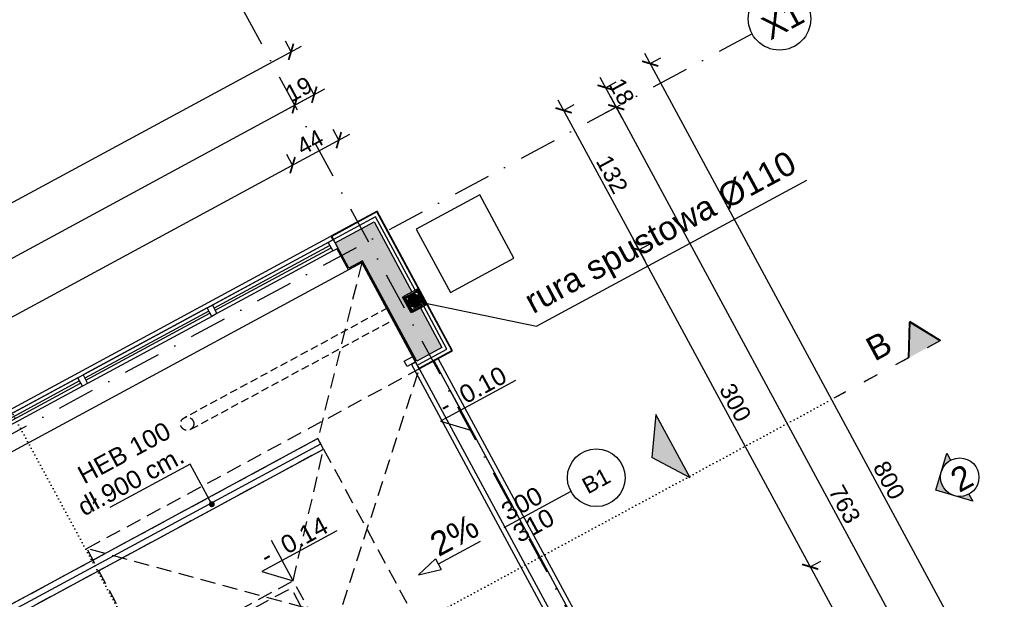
# Model space of a CAD drawing. Header units: millimetres. Extents: x -667476 to -405070, y -32043 to 330643.
# Tile 23 of 55: x -481955 to -473749, y 53479 to 58307. Entities that reach past the tile are written whole.
import ezdxf
from ezdxf.enums import TextEntityAlignment as Align

# ---------------------------------------------------------------- set-up
doc = ezdxf.new("R2010")
doc.units = ezdxf.units.MM
doc.header["$LTSCALE"] = 10
for name, pattern in [('ACAD_ISO03W100', [30, 12, -18]), ('B0301', [25, 12.5, -6.25, 0, -6.25]), ('DASHDOT', [25.4, 12.7, -6.35, 0, -6.35]), ('DASHED', [19.05, 12.7, -6.35]), ('DOT2', [3.175, 0, -3.175])]:
    doc.linetypes.add(name, pattern=pattern)
for name, color, linetype in [('01-konstukcja', 7, 'Continuous'), ('01-warstwy scian', 252, 'Continuous'), ('02 - drzwi', 252, 'Continuous'), ('02-drzwi', 252, 'Continuous'), ('02-element ponizej', 250, 'Continuous'), ('02-element powyzej', 250, 'DASHED'), ('02-elementy wyposazenia', 250, 'Continuous'), ('02-elementy wyposazenia myjnia - podloga', 250, 'Continuous'), ('04 - hatch sciany', 250, 'Continuous'), ('05 - grafika', 251, 'Continuous'), ('05 - osie', 1, 'DASHDOT'), ('05 - przekroj', 3, 'Continuous'), ('05 - tekst', 1, 'Continuous'), ('05 - tekst 01', 1, 'Continuous'), ('05-grafika', 251, 'Continuous'), ('05-osie', 1, 'DASHDOT'), ('05-przekroj', 3, 'Continuous'), ('05-tekst', 1, 'Continuous'), ('05-wymiary', 3, 'Continuous'), ('05-wymiary PB', 3, 'Continuous'), ('okna', 7, 'Continuous')]:
    doc.layers.add(name, color=color, linetype=linetype)
doc.layers.add('05-powierzchnia', color=4, linetype='Continuous', plot=False)
doc.styles.add('1-100', font='arial.ttf', dxfattribs={"height": 200})
doc.styles.add('1-50', font='arial.ttf', dxfattribs={"height": 100})
doc.styles.get("Standard").update_dxf_attribs({"font": 'arial.ttf'})
doc.linetypes.add('BATTING', pattern='A,0.0001,-0.1,[134,ltypeshp.shx,S=0.1,R=0,X=-0.1,Y=0],-0.2,[134,ltypeshp.shx,S=0.1,R=180,X=0.1,Y=0],-0.1', length=0.4001)
doc.dimstyles.new('1-100', dxfattribs={"dimtxt": 140, "dimasz": 100, "dimexe": 100, "dimexo": 300, "dimgap": 30, "dimtad": 1, "dimdec": 0, "dimlfac": 0.1, "dimtxsty": 'Standard', "dimblk": 'ARCHTICK', "dimcen": 0.09, "dimdle": 100, "dimclre": 252, "dimadec": 0, "dimazin": 0, "dimtfac": 1, "dimtdec": 0, "dimtmove": 0, "dimatfit": 3, "dimfxl": 1, "dimfxlon": 1, "dimarcsym": 0})
doc.dimstyles.new('1-50', dxfattribs={"dimtxt": 100, "dimasz": 50, "dimexe": 100, "dimexo": 75, "dimgap": 30, "dimtad": 1, "dimdec": 0, "dimlfac": 0.1, "dimtxsty": 'Standard', "dimblk": 'ARCHTICK', "dimcen": 250, "dimdle": 30, "dimclre": 252, "dimadec": 0, "dimazin": 0, "dimtfac": 1, "dimtdec": 0, "dimtmove": 0, "dimatfit": 3, "dimfxl": 50, "dimfxlon": 1, "dimarcsym": 0})

# ---------------------------------------------------------------- blocks, each defined once
blk = doc.blocks.new('ozn osi')
at = {"layer": '05-grafika'}
blk.add_circle((0, 160.3), 130, dxfattribs=at)
at = {"layer": '05-osie', "style": '1-50', "flags": 12}
blk.add_attdef('NUMER_OSI', (-60, 203.5), '', height=100, rotation=270, dxfattribs=at)
blk = doc.blocks.new('Symbol wejścia 13_14_2', base_point=(75613.53, 1551.62))
at = {"layer": '05 - grafika', "linetype": 'Continuous'}
blk.add_hatch(color=256, dxfattribs=at).paths.add_polyline_path([(75613.53, 1551.62), (75673.53, 1551.62), (75643.53, 1531.62)], flags=0)
at = {"layer": '05 - grafika'}
for p, q in [((75613.53, 1551.62), (75673.53, 1551.62)), ((75613.53, 1551.62), (75643.53, 1531.62)), ((75673.53, 1551.62), (75643.53, 1531.62))]:
    blk.add_line(p, q, dxfattribs=at)
blk = doc.blocks.new('Belka HEB 13_2')
at = {"layer": '02-elementy wyposazenia myjnia - podloga'}
for p, q in [((450, 5), (0, 5)), ((0, 5), (0, 0)), ((0, 0), (900, 0)), ((0, 0), (0, -5)), ((900, 5), (450, 5)), ((900, 0), (900, 5)), ((900, -5), (900, 0)), ((0, -5), (450, -5)), ((450, -5), (900, -5))]:
    blk.add_line(p, q, dxfattribs=at)
blk = doc.blocks.new('drzwi opis')
at = {"layer": '05-grafika'}
blk.add_lwpolyline([(423.9, 0), (0, 0)], dxfattribs=at)
blk.add_circle((584.2, 0), 160.3, dxfattribs=at)
at = {"layer": '05-tekst', "style": '1-50', "flags": 12}
for tag, p in [('SZEROKOSC', (36.3, 20.5)), ('NAZWA', (498.6, -59.8)), ('WYSOKOSC', (36.3, -116.9))]:
    blk.add_attdef(tag, p, '', height=100, dxfattribs=at)
blk = doc.blocks.new('kota1')
at = {"layer": '05-grafika'}
for points in [[(0, 257), (0, 128.5)], [(345, 128.5), (-128.5, 128.5), (0, 0)], [(0, 0), (0, 128.5)]]:
    blk.add_lwpolyline(points, dxfattribs=at)
at = {"layer": '05-tekst', "style": '1-50', "flags": 12}
for tag, p in [('PLUS/MIUNUS', (-128.5, 143.8)), ('WYSOKOSC', (0, 143.8))]:
    blk.add_attdef(tag, p, '', height=100, dxfattribs=at)
blk = doc.blocks.new('_ArchTick')
at = {"color": 0, "linetype": 'ByBlock', "const_width": 0.15}
blk.add_lwpolyline([(-0.5, -0.5), (0.5, 0.5)], dxfattribs=at)
blk = doc.blocks.new('rozeta')
at = {"layer": '05-przekroj'}
h = blk.add_hatch(color=256, dxfattribs=at)
h.paths.add_polyline_path([(-113.4, -113.4), (-226.7, -226.7), (-160.3, -226.7, -0.198912)])
h.paths.add_polyline_path([(0, 0), (-113.4, -113.4, -0.414214), (113.4, -113.4)])
h.paths.add_polyline_path([(113.4, -113.4, -0.198912), (160.3, -226.7), (226.7, -226.7)])
for points in [[(-160.3, -226.7), (-226.7, -226.7), (0, 0), (226.7, -226.7)], [(226.7, -226.7), (160.3, -226.7)]]:
    blk.add_lwpolyline(points, dxfattribs=at)
blk.add_circle((0, -226.7), 160.3, dxfattribs=at)
blk = doc.blocks.new('*D675')
at = {"layer": '05-wymiary', "color": 252, "lineweight": -2, "transparency": 16777216}
for p, q in [((-479295, 57302.6), (-479343, 57391.5)), ((-479680.3, 57094.4), (-479728.3, 57183.2))]:
    blk.add_line(p, q, dxfattribs=at)
at = {"layer": '05-wymiary', "color": 0, "lineweight": -2, "transparency": 16777216}
blk.add_line((-479207.5, 57351), (-479768.7, 57047.7), dxfattribs=at)
at = {"layer": 'Defpoints', "color": 0, "transparency": 16777216}
for p in [(-479680.8, 57095.2), (-478975.9, 56712.2), (-479361.2, 56504)]:
    blk.add_point(p, dxfattribs=at)
at = {"layer": '05-wymiary', "color": 0, "lineweight": -2, "transparency": 16777216, "xscale": 100, "yscale": 100, "zscale": 100}
for p, rotation in [((-479295.4, 57303.5), 28.38890749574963), ((-479680.8, 57095.2), 208.3889074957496)]:
    blk.add_blockref('_ArchTick', p, dxfattribs=dict(at, rotation=rotation))
at = {"layer": '05-wymiary', "color": 0, "transparency": 16777216, "insert": (-479535.6, 57287.3), "char_height": 140, "attachment_point": 5, "rotation": 28.38891}
blk.add_mtext('44', dxfattribs=at)
blk = doc.blocks.new('*D676')
at = {"layer": '05-wymiary', "color": 0, "lineweight": -2, "transparency": 16777216}
blk.add_line((-479592.8, 57142.8), (-489255.8, 51920.4), dxfattribs=at)
at = {"layer": '05-wymiary', "color": 252, "lineweight": -2, "transparency": 16777216}
for p, q in [((-479680.3, 57094.4), (-479728.3, 57183.2)), ((-489167.4, 51967.1), (-489215.4, 52055.9))]:
    blk.add_line(p, q, dxfattribs=at)
at = {"layer": 'Defpoints', "color": 0, "transparency": 16777216}
for p in [(-479361.2, 56504), (-489167.9, 51967.9), (-488848.3, 51376.7)]:
    blk.add_point(p, dxfattribs=at)
at = {"layer": '05-wymiary', "color": 0, "lineweight": -2, "transparency": 16777216, "xscale": 100, "yscale": 100, "zscale": 100}
for p, rotation in [((-479680.8, 57095.2), 28.38890749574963), ((-489167.9, 51967.9), 208.3889074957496)]:
    blk.add_blockref('_ArchTick', p, dxfattribs=dict(at, rotation=rotation))
at = {"layer": '05-wymiary', "color": 0, "transparency": 16777216, "insert": (-484472.6, 54620.9), "char_height": 140, "attachment_point": 5, "rotation": 28.38891}
blk.add_mtext('1078', dxfattribs=at)
blk = doc.blocks.new('*D679')
at = {"layer": '05-wymiary', "color": 0, "lineweight": -2, "transparency": 16777216}
blk.add_line((-489683.2, 52179.1), (-479575, 57642), dxfattribs=at)
at = {"layer": '05-wymiary', "color": 252, "lineweight": -2, "transparency": 16777216}
for p, q in [((-479662.5, 57593.6), (-479710.5, 57682.4)), ((-489594.8, 52225.7), (-489642.8, 52314.6))]:
    blk.add_line(p, q, dxfattribs=at)
at = {"layer": 'Defpoints', "color": 0, "transparency": 16777216}
for p in [(-479663, 57594.5), (-479050.7, 56461.5), (-489070.9, 51256.4)]:
    blk.add_point(p, dxfattribs=at)
at = {"layer": '05-wymiary', "color": 0, "lineweight": -2, "transparency": 16777216, "xscale": 100, "yscale": 100, "zscale": 100}
for p, rotation in [((-479663, 57594.5), 28.38890749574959), ((-489595.3, 52226.6), 208.3889074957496)]:
    blk.add_blockref('_ArchTick', p, dxfattribs=dict(at, rotation=rotation))
at = {"layer": '05-wymiary', "color": 0, "transparency": 16777216, "insert": (-484677.4, 54999.8), "char_height": 140, "attachment_point": 5, "rotation": 28.38891}
blk.add_mtext('1129', dxfattribs=at)
blk = doc.blocks.new('*D680')
at = {"layer": '05-wymiary', "color": 252, "lineweight": -2, "transparency": 16777216}
for p, q in [((-479499.8, 57681.6), (-479547.8, 57770.4)), ((-479662.5, 57593.6), (-479710.5, 57682.4))]:
    blk.add_line(p, q, dxfattribs=at)
at = {"layer": '05-wymiary', "color": 0, "lineweight": -2, "transparency": 16777216}
blk.add_line((-479751, 57546.9), (-479412.3, 57730), dxfattribs=at)
at = {"layer": 'Defpoints', "color": 0, "transparency": 16777216}
for p in [(-479500.2, 57682.4), (-478975.9, 56712.2), (-479050.7, 56461.5)]:
    blk.add_point(p, dxfattribs=at)
at = {"layer": '05-wymiary', "color": 0, "lineweight": -2, "transparency": 16777216, "xscale": 100, "yscale": 100, "zscale": 100}
for p, rotation in [((-479500.2, 57682.4), 28.38890749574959), ((-479663, 57594.5), 208.3889074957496)]:
    blk.add_blockref('_ArchTick', p, dxfattribs=dict(at, rotation=rotation))
at = {"layer": '05-wymiary', "color": 0, "transparency": 16777216, "insert": (-479629.9, 57727.7), "char_height": 140, "attachment_point": 5, "rotation": 28.38891}
blk.add_mtext('19', dxfattribs=at)
blk = doc.blocks.new('*D681')
at = {"layer": '05-wymiary', "color": 252, "lineweight": -2, "transparency": 16777216}
for p, q in [((-479693.1, 58039.3), (-479741.1, 58128.1)), ((-489950.9, 52495.5), (-489998.9, 52584.3))]:
    blk.add_line(p, q, dxfattribs=at)
at = {"layer": '05-wymiary', "color": 0, "lineweight": -2, "transparency": 16777216}
blk.add_line((-490039.3, 52448.8), (-479605.6, 58087.7), dxfattribs=at)
at = {"layer": 'Defpoints', "color": 0, "transparency": 16777216}
for p in [(-479693.6, 58040.2), (-478975.9, 56712.2), (-489233.7, 51168.4)]:
    blk.add_point(p, dxfattribs=at)
at = {"layer": '05-wymiary', "color": 0, "lineweight": -2, "transparency": 16777216, "xscale": 100, "yscale": 100, "zscale": 100}
for p, rotation in [((-479693.6, 58040.2), 28.38890749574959), ((-489951.3, 52496.4), 208.3889074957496)]:
    blk.add_blockref('_ArchTick', p, dxfattribs=dict(at, rotation=rotation))
at = {"layer": '05-wymiary', "color": 0, "transparency": 16777216, "insert": (-484870.7, 55357.5), "char_height": 140, "attachment_point": 5, "rotation": 28.38891}
blk.add_mtext('1166', dxfattribs=at)
blk = doc.blocks.new('*D682')
at = {"layer": '05-wymiary', "color": 0, "lineweight": -2, "transparency": 16777216}
blk.add_line((-477469.6, 57640), (-476746.2, 56301.4), dxfattribs=at)
at = {"layer": '05-wymiary', "color": 252, "lineweight": -2, "transparency": 16777216}
for p, q in [((-477422.9, 57551.5), (-477334.1, 57599.5)), ((-476794.6, 56388.9), (-476705.8, 56437))]:
    blk.add_line(p, q, dxfattribs=at)
at = {"layer": 'Defpoints', "color": 0, "transparency": 16777216}
for p in [(-478975.9, 56712.2), (-476793.7, 56389.4), (-478347.6, 55549.6)]:
    blk.add_point(p, dxfattribs=at)
at = {"layer": '05-wymiary', "color": 0, "lineweight": -2, "transparency": 16777216, "xscale": 100, "yscale": 100, "zscale": 100}
for p, rotation in [((-477422, 57552), 118.3889074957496), ((-476793.7, 56389.4), 298.3889074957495)]:
    blk.add_blockref('_ArchTick', p, dxfattribs=dict(at, rotation=rotation))
at = {"layer": '05-wymiary', "color": 0, "transparency": 16777216, "insert": (-477018.6, 57019), "char_height": 140, "attachment_point": 5, "rotation": 298.38891}
blk.add_mtext('132', dxfattribs=at)
blk = doc.blocks.new('*D683')
at = {"layer": '05-wymiary', "color": 0, "lineweight": -2, "transparency": 16777216}
blk.add_line((-476841.3, 56477.4), (-475319.8, 53662.2), dxfattribs=at)
at = {"layer": '05-wymiary', "color": 252, "lineweight": -2, "transparency": 16777216}
for p, q in [((-476794.6, 56388.9), (-476705.8, 56437)), ((-475368.2, 53749.7), (-475279.4, 53797.7))]:
    blk.add_line(p, q, dxfattribs=at)
at = {"layer": 'Defpoints', "color": 0, "transparency": 16777216}
for p in [(-478347.6, 55549.6), (-475367.4, 53750.2), (-476921.2, 52910.4)]:
    blk.add_point(p, dxfattribs=at)
at = {"layer": '05-wymiary', "color": 0, "lineweight": -2, "transparency": 16777216, "xscale": 100, "yscale": 100, "zscale": 100}
for p, rotation in [((-476793.7, 56389.4), 118.3889074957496), ((-475367.4, 53750.2), 298.3889074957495)]:
    blk.add_blockref('_ArchTick', p, dxfattribs=dict(at, rotation=rotation))
at = {"layer": '05-wymiary', "color": 0, "transparency": 16777216, "insert": (-475991.2, 55118.1), "char_height": 140, "attachment_point": 5, "rotation": 298.38891}
blk.add_mtext('300', dxfattribs=at)
blk = doc.blocks.new('*D684')
at = {"layer": '05-wymiary', "color": 0, "lineweight": -2, "transparency": 16777216}
blk.add_line((-475414.9, 53838.2), (-474464.7, 52080), dxfattribs=at)
at = {"layer": '05-wymiary', "color": 252, "lineweight": -2, "transparency": 16777216}
for p, q in [((-475368.2, 53749.7), (-475279.4, 53797.7)), ((-474513.1, 52167.5), (-474424.3, 52215.5))]:
    blk.add_line(p, q, dxfattribs=at)
at = {"layer": 'Defpoints', "color": 0, "transparency": 16777216}
for p in [(-476921.2, 52910.4), (-474512.3, 52168), (-476066.1, 51328.2)]:
    blk.add_point(p, dxfattribs=at)
at = {"layer": '05-wymiary', "color": 0, "lineweight": -2, "transparency": 16777216, "xscale": 100, "yscale": 100, "zscale": 100}
for p, rotation in [((-475367.4, 53750.2), 118.3889074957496), ((-474512.3, 52168), 298.3889074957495)]:
    blk.add_blockref('_ArchTick', p, dxfattribs=dict(at, rotation=rotation))
at = {"layer": '05-wymiary', "color": 0, "transparency": 16777216, "insert": (-474850.5, 53007.3), "char_height": 140, "attachment_point": 5, "rotation": 298.38891}
blk.add_mtext('180', dxfattribs=at)
blk = doc.blocks.new('*D687')
at = {"layer": '05-wymiary', "color": 0, "lineweight": -2, "transparency": 16777216}
blk.add_line((-477119.2, 57829.3), (-476936.2, 57490.6), dxfattribs=at)
at = {"layer": '05-wymiary', "color": 252, "lineweight": -2, "transparency": 16777216}
for p, q in [((-477072.6, 57740.9), (-476983.7, 57788.9)), ((-476982.8, 57579.1), (-477071.7, 57531.1))]:
    blk.add_line(p, q, dxfattribs=at)
at = {"layer": 'Defpoints', "color": 0, "transparency": 16777216}
for p in [(-475851.7, 58190.4), (-476983.7, 57578.6), (-478975.9, 56712.2)]:
    blk.add_point(p, dxfattribs=at)
at = {"layer": '05-wymiary', "color": 0, "lineweight": -2, "transparency": 16777216, "xscale": 100, "yscale": 100, "zscale": 100}
for p, rotation in [((-477071.7, 57741.4), 118.3889074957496), ((-476983.7, 57578.6), 298.3889074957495)]:
    blk.add_blockref('_ArchTick', p, dxfattribs=dict(at, rotation=rotation))
at = {"layer": '05-wymiary', "color": 0, "transparency": 16777216, "insert": (-476938.4, 57708.2), "char_height": 140, "attachment_point": 5, "rotation": 298.38891}
blk.add_mtext('18', dxfattribs=at)
blk = doc.blocks.new('*D688')
at = {"layer": '05-wymiary', "color": 0, "lineweight": -2, "transparency": 16777216}
blk.add_line((-477031.3, 57666.6), (-473308.5, 50778.2), dxfattribs=at)
at = {"layer": '05-wymiary', "color": 252, "lineweight": -2, "transparency": 16777216}
for p, q in [((-476982.8, 57579.1), (-477071.7, 57531.1)), ((-473355.1, 50866.7), (-473444, 50818.6))]:
    blk.add_line(p, q, dxfattribs=at)
at = {"layer": 'Defpoints', "color": 0, "transparency": 16777216}
for p in [(-475851.7, 58190.4), (-472224, 51478), (-473356, 50866.2)]:
    blk.add_point(p, dxfattribs=at)
at = {"layer": '05-wymiary', "color": 0, "lineweight": -2, "transparency": 16777216, "xscale": 100, "yscale": 100, "zscale": 100}
for p, rotation in [((-476983.7, 57578.6), 118.3889074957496), ((-473356, 50866.2), 298.3889074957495)]:
    blk.add_blockref('_ArchTick', p, dxfattribs=dict(at, rotation=rotation))
at = {"layer": '05-wymiary', "color": 0, "transparency": 16777216, "insert": (-475080.5, 54270.7), "char_height": 140, "attachment_point": 5, "rotation": 298.38891}
blk.add_mtext('763', dxfattribs=at)
blk = doc.blocks.new('*D690')
at = {"layer": '05-wymiary', "color": 0, "lineweight": -2, "transparency": 16777216}
blk.add_line((-476748.7, 58029.6), (-472850, 50815.7), dxfattribs=at)
at = {"layer": '05-wymiary', "color": 252, "lineweight": -2, "transparency": 16777216}
for p, q in [((-476702.1, 57941.1), (-476613.2, 57989.1)), ((-472898.4, 50903.2), (-472809.6, 50951.2))]:
    blk.add_line(p, q, dxfattribs=at)
at = {"layer": 'Defpoints', "color": 0, "transparency": 16777216}
for p in [(-478975.9, 56712.2), (-472897.6, 50903.7), (-475172.3, 49674.3)]:
    blk.add_point(p, dxfattribs=at)
at = {"layer": '05-wymiary', "color": 0, "lineweight": -2, "transparency": 16777216, "xscale": 100, "yscale": 100, "zscale": 100}
for p, rotation in [((-476701.2, 57941.6), 118.3889074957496), ((-472897.6, 50903.7), 298.3889074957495)]:
    blk.add_blockref('_ArchTick', p, dxfattribs=dict(at, rotation=rotation))
at = {"layer": '05-wymiary', "color": 0, "transparency": 16777216, "insert": (-474710.1, 54470.9), "char_height": 140, "attachment_point": 5, "rotation": 298.38891}
blk.add_mtext('800', dxfattribs=at)

msp = doc.modelspace()

# ---------------------------------------------------------------- hatches: boundary and pattern name
at = {"layer": '04 - hatch sciany'}
h = msp.add_hatch(color=256, dxfattribs=at)
h.dxf.hatch_style = 1
h.paths.add_polyline_path([(-476128, 51306.1), (-476947.5, 52822.3), (-477158.6, 52708.2), (-476339.2, 51192)])
h.paths.add_polyline_path([(-475260.3, 49700.6), (-475605, 50338.4), (-475816.2, 50224.3), (-475585.6, 49797.6), (-485306.7, 44543.9), (-485537.3, 44970.5), (-485748.5, 44856.4), (-485403.8, 44218.6), (-483569.6, 45209.9), (-483569.6, 45209.9), (-483437.6, 45281.2), (-483437.6, 45281.2), (-477235.4, 48633.2), (-477103.5, 48704.5), (-477103.5, 48704.5)])
h.paths.add_polyline_path([(-486060.3, 45938.2), (-486879.8, 47454.5), (-487090.9, 47340.4), (-486271.5, 45824.1)])
h.paths.add_polyline_path([(-478614.7, 55907.2), (-478693.9, 55864.4), (-478765.2, 55996.3), (-478686, 56039.1), (-479002.2, 56624.1), (-479325.9, 56449.2), (-479211.8, 56238), (-479099.2, 56298.9), (-478646.8, 55461.8), (-478435.7, 55575.9)])
h.paths.add_polyline_path([(-488829.4, 50557.1), (-488750.2, 50599.9), (-488678.9, 50468), (-488758.1, 50425.2), (-488579.1, 50093.9), (-488367.9, 50208.1), (-488820.3, 51045.1), (-488707.7, 51106), (-488821.8, 51317.1), (-489145.6, 51142.2)])
at = {"layer": '05 - przekroj'}
h = msp.add_hatch(color=256, dxfattribs=at)
h.dxf.hatch_style = 1
h.paths.add_polyline_path([(-474542.8, 55788), (-474551.3, 55488.1), (-474287.4, 55630.8)])
h = msp.add_hatch(color=256, dxfattribs=at)
h.dxf.hatch_style = 1
h.paths.add_polyline_path([(-474535.5, 55792), (-474543.9, 55492.1), (-474280, 55634.7)])

# ---------------------------------------------------------------- linework, layer by layer
at = {"layer": '01-konstukcja'}
for points in [[(-479325.9, 56449.2), (-479002.2, 56624.1), (-478686, 56039.1)], [(-478614.7, 55907.2), (-478435.7, 55575.9), (-478646.8, 55461.8), (-479099.2, 56298.9), (-479211.8, 56238), (-479325.9, 56449.2)], [(-478614.7, 55907.2), (-478693.9, 55864.4), (-478765.2, 55996.3), (-478686, 56039.1)]]:
    msp.add_lwpolyline(points, dxfattribs=at)
at = {"layer": '01-warstwy scian'}
msp.add_line((-479302.2, 56405.2), (-479349.7, 56493.2), dxfattribs=at)
at = {"layer": '01-warstwy scian', "color": 8, "linetype": 'Continuous'}
for p, q in [((-478748, 56005.6), (-478633.2, 56067.6)), ((-478676.6, 55873.7), (-478748, 56005.6)), ((-478738.4, 55988), (-478641.3, 56040.5)), ((-478676.6, 55873.7), (-478561.9, 55935.7))]:
    msp.add_line(p, q, dxfattribs=at)
at = {"layer": '01-warstwy scian', "color": 8, "linetype": 'BATTING', "ltscale": 2.5}
for p, q in [((-478743.2, 55996.8), (-478646.1, 56049.3)), ((-478570.7, 55930.9), (-478642, 56062.9)), ((-478685.3, 55869), (-478756.6, 56000.9)), ((-478681.4, 55882.5), (-478584.2, 55935))]:
    msp.add_line(p, q, dxfattribs=at)
at = {"layer": '01-warstwy scian', "color": 8}
for p, q in [((-478579.5, 55926.2), (-478650.8, 56058.1)), ((-478589, 55943.8), (-478686.1, 55891.3))]:
    msp.add_line(p, q, dxfattribs=at)
at = {"layer": '01-warstwy scian'}
for points in [[(-478624.7, 55399.9), (-478347.6, 55549.6), (-478975.9, 56712.2), (-479361.2, 56504), (-479344.6, 56473.2)], [(-478627.1, 55404.3), (-478354.3, 55551.7), (-478977.9, 56705.5), (-479354.5, 56502), (-479340.2, 56475.6)], [(-478624.7, 55399.9), (-479103.2, 56285.3), (-479215.8, 56224.5), (-479311, 56400.5)]]:
    msp.add_lwpolyline(points, dxfattribs=at)
at = {"layer": '01-warstwy scian', "linetype": 'BATTING', "ltscale": 7}
for points in [[(-478659.6, 56053.4), (-478990, 56664.8), (-479340.2, 56475.6)], [(-478632.5, 55435.4), (-478395, 55563.8), (-478588.3, 55921.4)]]:
    msp.add_lwpolyline(points, dxfattribs=at)
at = {"layer": '02 - drzwi'}
for p, q in [((-478749.7, 55463), (-478679.4, 55501)), ((-478749.7, 55463), (-478679.4, 55501)), ((-478679.4, 55501), (-478655.6, 55457.1)), ((-478726, 55419), (-478749.7, 55463)), ((-478655.6, 55457.1), (-478726, 55419)), ((-478690.8, 55438), (-478655.6, 55457.1)), ((-477202.6, 52684.5), (-478690.8, 55438))]:
    msp.add_line(p, q, dxfattribs=at)
at = {"layer": '02 - drzwi', "linetype": 'DASHED'}
for p, q in [((-481395.9, 53902.2), (-478624.7, 55399.9)), ((-479969.5, 51263), (-478624.7, 55399.9)), ((-479969.5, 51263), (-481395.9, 53902.2)), ((-477198.3, 52760.7), (-481395.9, 53902.2))]:
    msp.add_line(p, q, dxfattribs=at)
at = {"layer": '02-drzwi'}
for p, q in [((-479340.2, 56475.6), (-479384.2, 56451.8)), ((-479302.2, 56405.2), (-479340.2, 56475.6)), ((-479384.2, 56451.8), (-479346.1, 56381.5)), ((-479360.4, 56407.8), (-479369.9, 56425.4)), ((-479346.1, 56381.5), (-479302.2, 56405.2)), ((-480393.2, 55906.5), (-480349.3, 55930.3)), ((-480355.2, 55836.1), (-480393.2, 55906.5)), ((-480349.3, 55930.3), (-480311.2, 55859.9)), ((-480335, 55903.9), (-480325.5, 55886.3)), ((-480369.5, 55862.5), (-480379, 55880.1)), ((-480311.2, 55859.9), (-480355.2, 55836.1)), ((-481470.9, 55324.1), (-481426.9, 55347.8)), ((-481432.9, 55253.7), (-481470.9, 55324.1)), ((-481426.9, 55347.8), (-481388.9, 55277.4)), ((-481412.7, 55321.4), (-481403.2, 55303.8)), ((-481447.2, 55280.1), (-481456.7, 55297.7)), ((-481388.9, 55277.4), (-481432.9, 55253.7))]:
    msp.add_line(p, q, dxfattribs=at)
at = {"layer": '02-element ponizej'}
for p, q in [((-488848.3, 51376.7), (-479361.2, 56504)), ((-479384.2, 56451.8), (-480349.3, 55930.3)), ((-479369.9, 56425.4), (-480335, 55903.9)), ((-480325.5, 55886.3), (-479360.4, 56407.8)), ((-479346.1, 56381.5), (-480311.2, 55859.9)), ((-480393.2, 55906.5), (-481426.9, 55347.8)), ((-480379, 55880.1), (-481412.7, 55321.4)), ((-481403.2, 55303.8), (-480369.5, 55862.5)), ((-480355.2, 55836.1), (-481388.9, 55277.4)), ((-477040, 52846.2), (-478466.3, 55485.5)), ((-477075.2, 52827.2), (-478501.5, 55466.4)), ((-481470.9, 55324.1), (-482482.6, 54777.3)), ((-481456.7, 55297.7), (-482468.4, 54750.9)), ((-482458.9, 54733.3), (-481447.2, 55280.1)), ((-481432.9, 55253.7), (-482444.6, 54706.9))]:
    msp.add_line(p, q, dxfattribs=at)
msp.add_lwpolyline([(-479103.2, 56285.3), (-476664.2, 51772.3), (-486367.7, 46528), (-488806.8, 51041.1)], close=True, dxfattribs=at)
at = {"layer": '02-element ponizej', "color": 8, "ltscale": 0.5}
msp.add_circle((-478663.9, 55965.8), 55, dxfattribs=at)
at = {"layer": '02-element powyzej'}
for p, q in [((-479103.2, 56285.3), (-479470.1, 54818.8)), ((-487387.8, 50539.7), (-479470.1, 54818.8)), ((-479422.5, 54730.8), (-479470.1, 54818.8)), ((-487340.2, 50451.8), (-479422.5, 54730.8)), ((-479676.2, 53633.2), (-479422.5, 54730.8)), ((-479422.5, 54730.8), (-478138.8, 52355.5))]:
    msp.add_line(p, q, dxfattribs=at)
at = {"layer": '02-element powyzej', "ltscale": 0.5}
for points in [[(-478887.6, 55907.4), (-480576.6, 54994.6)], [(-480524.3, 54897.8), (-478835.3, 55810.6)]]:
    msp.add_lwpolyline(points, dxfattribs=at)
at = {"layer": '02-element powyzej', "flags": 128}
for points in [[(-485802.8, 49174), (-486283, 50062.6), (-479676.2, 53633.2), (-479196, 52744.7)], [(-485784.6, 49235), (-486222.1, 50044.4), (-479694.4, 53572.3), (-479257, 52762.9)]]:
    msp.add_lwpolyline(points, close=True, dxfattribs=at)
at = {"layer": '02-element powyzej', "ltscale": 0.5}
msp.add_circle((-480559.4, 54941.4), 55, dxfattribs=at)
at = {"layer": '02-elementy wyposazenia'}
for p, q in [((-478121.7, 56848.1), (-478649.6, 56562.8)), ((-477837.2, 56321.6), (-478121.7, 56848.1)), ((-478649.6, 56562.8), (-478364.3, 56034.9)), ((-478364.3, 56034.9), (-477836.5, 56320.2))]:
    msp.add_line(p, q, dxfattribs=at)
at = {"layer": '05 - grafika'}
for p, q in [((-478117.6, 53961.2), (-478467.1, 53772.3)), ((-478631.2, 53683.6), (-478490.9, 53816.3)), ((-478490.9, 53816.3), (-478443.3, 53728.3)), ((-478631.2, 53683.6), (-478443.3, 53728.3))]:
    msp.add_line(p, q, dxfattribs=at)
at = {"layer": '05 - przekroj', "linetype": 'DOT2'}
for p, q in [((-477361, 46415.3), (-482964.2, 56783)), ((-490128.4, 47069.3), (-475169.1, 55154))]:
    msp.add_line(p, q, dxfattribs=at)
at = {"layer": '05 - przekroj'}
for points in [[(-474287.4, 55630.8), (-474542.8, 55788), (-474551.3, 55488.1)], [(-474280, 55634.7), (-474535.5, 55792), (-474543.9, 55492.1)]]:
    msp.add_lwpolyline(points, dxfattribs=at)
at = {"layer": '05 - przekroj', "linetype": 'ACAD_ISO03W100'}
for points in [[(-474280, 55634.7), (-475169.2, 55154.2)], [(-474287.4, 55630.8), (-475169.1, 55154)]]:
    msp.add_lwpolyline(points, dxfattribs=at)
at = {"layer": '05-osie', "linetype": 'B0301', "ltscale": 2.5}
for p, q in [((-474291.2, 47655.1), (-480307.9, 58787.8)), ((-475851.7, 58190.4), (-491879.9, 49528))]:
    msp.add_line(p, q, dxfattribs=at)
at = {"layer": '05-powierzchnia'}
msp.add_lwpolyline([(-488806.8, 51041.1), (-479103.2, 56285.3), (-476664.2, 51772.3), (-486367.7, 46528), (-488806.8, 51041.1)], dxfattribs=at)
at = {"layer": 'okna'}
msp.add_line((-488836.1, 51343.6), (-479340.2, 56475.6), dxfattribs=at)

# ---------------------------------------------------------------- block references
at = {"layer": '02-elementy wyposazenia', "xscale": 9.999999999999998, "yscale": 9.999999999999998, "zscale": 999.9999999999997, "rotation": 28.38890749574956}
msp.add_blockref('Belka HEB 13_2', (-487364, 50495.7), dxfattribs=at)
at = {"layer": '05 - grafika', "xscale": -9.999999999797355, "yscale": 9.99999999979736, "zscale": 9.999999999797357, "rotation": 298.3889074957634}
msp.add_blockref('Symbol wejścia 13_14_2', (-476367.1, 54491.3), dxfattribs=at)
at = {"layer": '05 - osie'}
ref = msp.add_blockref('ozn osi', (-475470.6, 58031.9), dxfattribs=dict(at, xscale=1.999999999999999, yscale=1.999999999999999, zscale=1.999999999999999, rotation=28.3889074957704))
ref.add_attrib('NUMER_OSI', 'X1', dxfattribs={"height": 200, "rotation": 28.38891, "style": '1-50'}).set_placement((-475549.1, 58214.1), align=Align.CENTER)
at = {"layer": '05-tekst'}
ref = msp.add_blockref('drzwi opis', (-477921, 54075.1), dxfattribs=dict(at, xscale=1.5, yscale=1.5, zscale=1.5, rotation=28.38890749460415))
ref.add_attrib('NAZWA', 'B1', (-477220.4, 54351.9), dxfattribs={"layer": '05 - tekst 01', "height": 135, "rotation": 28.38891, "style": '1-50'})
ref.add_attrib('SZEROKOSC', '300', (-477887.8, 54128.1), dxfattribs={"layer": '05 - tekst 01', "height": 150, "rotation": 28.38891, "style": '1-50'})
ref.add_attrib('WYSOKOSC', '310', (-477791.2, 53946), dxfattribs={"layer": '05 - tekst 01', "height": 150, "rotation": 28.38891, "style": '1-50'})
at = {"layer": '05-wymiary'}
ref = msp.add_blockref('kota1', (-478187.6, 54885.5), dxfattribs=dict(at, xscale=1.5, yscale=1.5, zscale=1.5, rotation=28.3889074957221))
ref.add_attrib('PLUS/MIUNUS', ' -', (-478459.7, 54983.7), dxfattribs={"layer": '05 - tekst 01', "height": 150, "rotation": 28.38891, "style": '1-50'})
ref.add_attrib('WYSOKOSC', ' 0.10', (-478290.1, 55075.3), dxfattribs={"layer": '05 - tekst 01', "height": 150, "rotation": 28.38891, "style": '1-50'})
ref = msp.add_blockref('kota1', (-479676.2, 53633.2), dxfattribs=dict(at, xscale=1.5, yscale=1.5, zscale=1.5, rotation=28.38890749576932))
ref.add_attrib('PLUS/MIUNUS', ' -', (-479948.3, 53731.4), dxfattribs={"layer": '05 - tekst 01', "height": 150, "rotation": 28.38891, "style": '1-50'})
ref.add_attrib('WYSOKOSC', ' 0.14', (-479778.8, 53823), dxfattribs={"layer": '05 - tekst 01', "height": 150, "rotation": 28.38891, "style": '1-50'})
at = {"layer": '05-wymiary PB', "rotation": 118.3889074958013}
msp.add_blockref('rozeta', (-474320.3, 54388.4), dxfattribs=at)

# ---------------------------------------------------------------- texts
at = {"layer": '05 - tekst', "linetype": 'Continuous', "lineweight": 0, "insert": (-476603.8, 56513.2), "char_height": 200, "width": 2879.738, "attachment_point": 5, "rotation": 28.38891, "style": '1-100'}
msp.add_mtext('\\A1;rura spustowa %%C110', dxfattribs=at)
at = {"layer": '05 - tekst 01', "insert": (-474220.2, 54539.6), "char_height": 200, "width": 656.167, "attachment_point": 1, "rotation": 28.38891, "style": '1-100'}
msp.add_mtext('2', dxfattribs=at)
at = {"layer": '05-tekst', "char_height": 200, "width": 656.167, "attachment_point": 1, "rotation": 28.38891, "style": '1-100'}
for s, insert in [('B', (-474925.1, 55633.3)), ('2%', (-478558.6, 54006))]:
    msp.add_mtext(s, dxfattribs=dict(at, insert=insert))
at = {"layer": '05-tekst', "insert": (-480751.7, 54965.4), "char_height": 150, "width": 1466.169, "attachment_point": 3, "rotation": 28.38891, "line_spacing_factor": 0.938081, "style": '1-50'}
msp.add_mtext('HEB 100\\Pdł.900 cm.', dxfattribs=at)

# ---------------------------------------------------------------- dimensions: what is measured, and where the dimension line sits
at = {"layer": '05-wymiary'}
dim = msp.add_linear_dim(base=(-476983.7, 57578.6), p1=(-478975.9, 56712.2), p2=(-475851.7, 58190.4), angle=298.38891, dimstyle='1-100', dxfattribs=at)
dim.commit()
dim.dimension.update_dxf_attribs({"geometry": '*D687', "text_midpoint": (-477027.7, 57660), "dimtype": 160})
for base, p1, p2, angle, picture, middle in [((-473356, 50866.2), (-475851.7, 58190.4), (-472224, 51478), 298.38891, '*D688', (-475080.5, 54270.7)), ((-479663, 57594.5), (-489070.9, 51256.4), (-479050.7, 56461.5), 28.38891, '*D679', (-484677.4, 54999.8)), ((-489167.9, 51967.9), (-479361.2, 56504), (-488848.3, 51376.7), 28.38891, '*D676', (-484472.6, 54620.9)), ((-475367.4, 53750.2), (-478347.6, 55549.6), (-476921.2, 52910.4), 298.38891, '*D683', (-475991.2, 55118.1)), ((-474512.3, 52168), (-476921.2, 52910.4), (-476066.1, 51328.2), 298.38891, '*D684', (-474850.5, 53007.3))]:
    dim = msp.add_linear_dim(base=base, p1=p1, p2=p2, angle=angle, dimstyle='1-100', override={"dimtmove": 1}, dxfattribs=at)
    dim.commit()
    dim.dimension.update_dxf_attribs({"geometry": picture, "text_midpoint": middle})
for base, p1, p2, angle, picture, middle in [((-479693.6, 58040.2), (-489233.7, 51168.4), (-478975.9, 56712.2), 28.38891, '*D681', (-484870.7, 55357.5)), ((-472897.6, 50903.7), (-478975.9, 56712.2), (-475172.3, 49674.3), 298.38891, '*D690', (-474710.1, 54470.9)), ((-476793.7, 56389.4), (-478975.9, 56712.2), (-478347.6, 55549.6), 298.38891, '*D682', (-477018.6, 57019)), ((-479680.8, 57095.2), (-478975.9, 56712.2), (-479361.2, 56504), 28.38891, '*D675', (-479535.6, 57287.3))]:
    dim = msp.add_linear_dim(base=base, p1=p1, p2=p2, angle=angle, dimstyle='1-100', dxfattribs=at)
    dim.commit()
    dim.dimension.update_dxf_attribs({"geometry": picture, "text_midpoint": middle})
dim = msp.add_linear_dim(base=(-479500.2, 57682.4), p1=(-479050.7, 56461.5), p2=(-478975.9, 56712.2), angle=28.38891, dimstyle='1-100', override={"dimtmove": 1}, dxfattribs=at)
dim.commit()
dim.dimension.update_dxf_attribs({"geometry": '*D680', "text_midpoint": (-479581.6, 57638.5), "dimtype": 160})

# ---------------------------------------------------------------- leaders
at = {"layer": '05 - grafika', "annotation_type": 0, "has_hookline": 1, "hookline_direction": 1, "horizontal_direction": (0.879741, 0.475454, 0)}
msp.add_leader([(-478663.9, 55965.8), (-477648.1, 55754), (-475396.2, 56971)], dimstyle='1-100', override={"dimgap": 100, "dimtad": 0, "dimldrblk": 'Dot'}, dxfattribs=at)
at = {"layer": '05 - grafika'}
msp.add_leader([(-480354, 54271.2), (-480534.3, 54604.9), (-481203.1, 54243.4)], dimstyle='1-50', override={"dimgap": 100, "dimtad": 0, "dimldrblk": 'Dot'}, dxfattribs=at)

doc.saveas('drawing.dxf')
